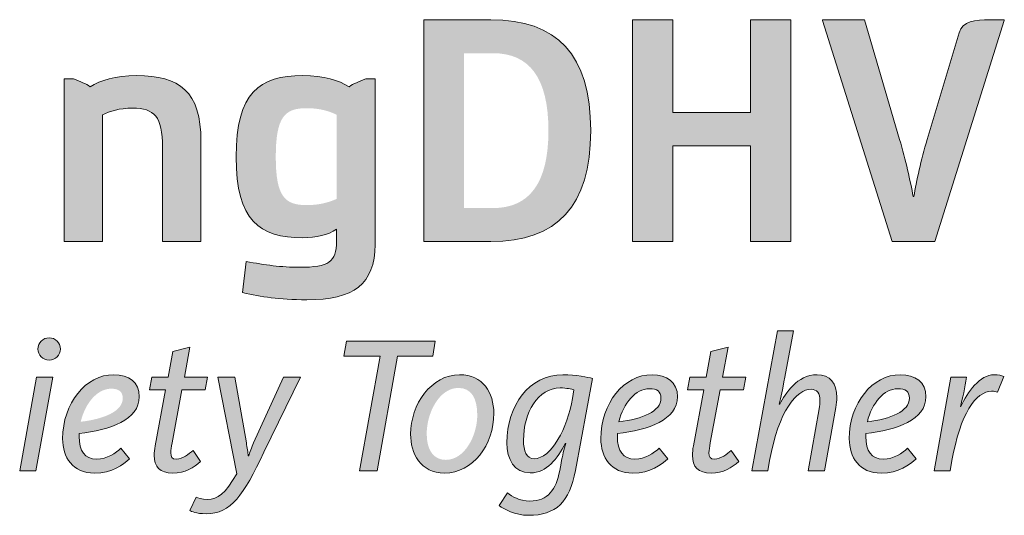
# Paper-space layout 'A3s' of a CAD drawing. Header units: metres. Extents: x 0 to 297, y 0 to 420.
# Tile 8 of 14: x 213.26 to 222.5, y 37.08 to 41.74. Entities that reach past the tile are written whole.
import ezdxf
from ezdxf.enums import TextEntityAlignment as Align

# ---------------------------------------------------------------- set-up
doc = ezdxf.new("R2010")
doc.units = ezdxf.units.M
doc.layers.add('X-XX-AL-TEKENBLAD_TITELBLOK-S', color=7, linetype='Continuous', lineweight=25)
doc.styles.add('RHTITLEBLOCK', font='arial.ttf')
doc.styles.add('RHTITLEBLOCK2', font='txt')

# ---------------------------------------------------------------- blocks, each defined once
blk = doc.blocks.new('*U11')
at = {"true_color": 0x00577e}
h = blk.add_hatch(color=146, dxfattribs=at)
h.dxf.hatch_style = 2
edge = h.paths.add_edge_path()
edge.add_spline(control_points=[(-69.9504, 21.7355), (-69.9504, 21.7355), (-69.3212, 21.7355), (-69.3212, 21.7355), (-68.701, 21.7355), (-68.3831, 21.4087), (-68.3831, 20.6939), (-68.3831, 19.9819), (-68.701, 19.6522), (-69.3212, 19.6522), (-69.3212, 19.6522), (-69.9504, 19.6522), (-69.9504, 19.6522), (-69.9504, 19.6522), (-69.9504, 21.7355), (-69.9504, 21.7355)], knot_values=[0, 0, 0, 0, 1, 1, 1, 2, 2, 2, 3, 3, 3, 4, 4, 4, 5, 5, 5, 5], degree=3, periodic=0)
edge = h.paths.add_edge_path()
edge.add_spline(control_points=[(-69.2995, 21.4208), (-69.2995, 21.4208), (-69.5716, 21.4208), (-69.5716, 21.4208), (-69.5716, 21.4208), (-69.5716, 19.9666), (-69.5716, 19.9666), (-69.5716, 19.9666), (-69.2995, 19.9666), (-69.2995, 19.9666), (-68.9635, 19.9666), (-68.78, 20.1957), (-68.78, 20.6939), (-68.78, 21.1949), (-68.9635, 21.4208), (-69.2995, 21.4208)], knot_values=[0, 0, 0, 0, 1, 1, 1, 2, 2, 2, 3, 3, 3, 4, 4, 4, 5, 5, 5, 5], degree=3, periodic=0)
h = blk.add_hatch(color=146, dxfattribs=at)
h.dxf.hatch_style = 2
h.paths.add_polyline_path([(-66.8828, 20.5502), (-67.6129, 20.5502), (-67.6129, 19.6522), (-67.9919, 19.6522), (-67.9919, 21.7355), (-67.6129, 21.7355), (-67.6129, 20.8649), (-66.8828, 20.8649), (-66.8828, 21.7355), (-66.504, 21.7355), (-66.504, 19.6522), (-66.8828, 19.6522)])
h = blk.add_hatch(color=146, dxfattribs=at)
h.dxf.hatch_style = 2
edge = h.paths.add_edge_path()
edge.add_spline(control_points=[(-66.2076, 21.7264), (-66.2076, 21.7264), (-66.2076, 21.7355), (-66.2076, 21.7355), (-66.2076, 21.7355), (-65.8137, 21.7355), (-65.8137, 21.7355), (-65.8137, 21.7355), (-65.4837, 20.6113), (-65.4837, 20.6113), (-65.4255, 20.4187), (-65.3827, 20.2173), (-65.3553, 20.0766), (-65.3553, 20.0766), (-65.3494, 20.0766), (-65.3494, 20.0766), (-65.3249, 20.2173), (-65.2821, 20.4187), (-65.2238, 20.6113), (-65.2238, 20.6113), (-64.9247, 21.6134), (-64.9247, 21.6134), (-64.8909, 21.7234), (-64.7781, 21.7355), (-64.6313, 21.7355), (-64.6313, 21.7355), (-64.5, 21.7355), (-64.5, 21.7355), (-64.5, 21.7355), (-64.5, 21.7264), (-64.5, 21.7264), (-64.5, 21.7264), (-65.1538, 19.6522), (-65.1538, 19.6522), (-65.1538, 19.6522), (-65.5538, 19.6522), (-65.5538, 19.6522), (-65.5538, 19.6522), (-66.2076, 21.7264), (-66.2076, 21.7264)], knot_values=[0, 0, 0, 0, 1, 1, 1, 2, 2, 2, 3, 3, 3, 4, 4, 4, 5, 5, 5, 6, 6, 6, 7, 7, 7, 8, 8, 8, 9, 9, 9, 10, 10, 10, 11, 11, 11, 12, 12, 12, 13, 13, 13, 13], degree=3, periodic=0)
h = blk.add_hatch(color=146, dxfattribs=at)
h.dxf.hatch_style = 2
edge = h.paths.add_edge_path()
edge.add_spline(control_points=[(-73.3259, 21.1796), (-73.3259, 21.1796), (-73.2405, 21.1796), (-73.2405, 21.1796), (-73.1701, 21.1551), (-73.1243, 21.1339), (-73.0819, 21.1062), (-72.9869, 21.1675), (-72.8462, 21.2102), (-72.6478, 21.2102), (-72.2419, 21.2102), (-72.0429, 21.0634), (-72.0429, 20.593), (-72.0429, 20.593), (-72.0429, 19.6522), (-72.0429, 19.6522), (-72.0429, 19.6522), (-72.4034, 19.6522), (-72.4034, 19.6522), (-72.4034, 19.6522), (-72.4034, 20.5381), (-72.4034, 20.5381), (-72.4034, 20.8254), (-72.4799, 20.9047), (-72.6846, 20.9047), (-72.8099, 20.9047), (-72.8952, 20.877), (-72.9654, 20.8434), (-72.9654, 20.8434), (-72.9654, 19.6522), (-72.9654, 19.6522), (-72.9654, 19.6522), (-73.3259, 19.6522), (-73.3259, 19.6522), (-73.3259, 19.6522), (-73.3259, 21.1796), (-73.3259, 21.1796)], knot_values=[0, 0, 0, 0, 1, 1, 1, 2, 2, 2, 3, 3, 3, 4, 4, 4, 5, 5, 5, 6, 6, 6, 7, 7, 7, 8, 8, 8, 9, 9, 9, 10, 10, 10, 11, 11, 11, 12, 12, 12, 12], degree=3, periodic=0)
h = blk.add_hatch(color=146, dxfattribs=at)
h.dxf.hatch_style = 2
edge = h.paths.add_edge_path()
edge.add_spline(control_points=[(-71.7129, 20.4464), (-71.7129, 21.0513), (-71.4929, 21.2102), (-71.0863, 21.2102), (-70.8878, 21.2102), (-70.7476, 21.1675), (-70.6526, 21.1062), (-70.61, 21.1339), (-70.5642, 21.1551), (-70.4938, 21.1796), (-70.4938, 21.1796), (-70.4084, 21.1796), (-70.4084, 21.1796), (-70.4084, 21.1796), (-70.4084, 19.6245), (-70.4084, 19.6245), (-70.4084, 19.2517), (-70.6069, 19.1054), (-71.0499, 19.1054), (-71.3188, 19.1054), (-71.4685, 19.1326), (-71.6517, 19.1724), (-71.6517, 19.1724), (-71.6182, 19.4655), (-71.6182, 19.4655), (-71.4408, 19.4322), (-71.2911, 19.4107), (-71.1139, 19.4107), (-70.8452, 19.4107), (-70.769, 19.4599), (-70.769, 19.6551), (-70.769, 19.6551), (-70.769, 19.7681), (-70.769, 19.7681), (-70.8511, 19.713), (-70.9582, 19.6885), (-71.0863, 19.6885), (-71.4929, 19.6885), (-71.7129, 19.8474), (-71.7129, 20.4464)], knot_values=[0, 0, 0, 0, 1, 1, 1, 2, 2, 2, 3, 3, 3, 4, 4, 4, 5, 5, 5, 6, 6, 6, 7, 7, 7, 8, 8, 8, 9, 9, 9, 10, 10, 10, 11, 11, 11, 12, 12, 12, 13, 13, 13, 13], degree=3, periodic=0)
edge = h.paths.add_edge_path()
edge.add_spline(control_points=[(-70.769, 20.0524), (-70.769, 20.0524), (-70.769, 20.8434), (-70.769, 20.8434), (-70.839, 20.877), (-70.9279, 20.9047), (-71.0499, 20.9047), (-71.2546, 20.9047), (-71.3401, 20.8254), (-71.3401, 20.4464), (-71.3401, 20.0736), (-71.2546, 19.9943), (-71.0499, 19.9943), (-70.9279, 19.9943), (-70.839, 20.0217), (-70.769, 20.0524)], knot_values=[0, 0, 0, 0, 1, 1, 1, 2, 2, 2, 3, 3, 3, 4, 4, 4, 5, 5, 5, 5], degree=3, periodic=0)
at = {"true_color": 0x0086a8}
h = blk.add_hatch(color=134, dxfattribs=at)
h.dxf.hatch_style = 2
edge = h.paths.add_edge_path()
edge.add_spline(control_points=[(-66.6307, 18.8147), (-66.6307, 18.8147), (-66.4791, 18.8147), (-66.4791, 18.8147), (-66.4791, 18.8147), (-66.5613, 18.38), (-66.5613, 18.38), (-66.585, 18.2504), (-66.596, 18.1974), (-66.6124, 18.1245), (-66.6124, 18.1245), (-66.6088, 18.1245), (-66.6088, 18.1245), (-66.554, 18.2248), (-66.4463, 18.4021), (-66.2582, 18.4021), (-66.1358, 18.4021), (-66.0719, 18.3217), (-66.0719, 18.1883), (-66.0719, 18.1592), (-66.0755, 18.128), (-66.0811, 18.0933), (-66.0811, 18.0933), (-66.1888, 17.5), (-66.1888, 17.5), (-66.1888, 17.5), (-66.3403, 17.5), (-66.3403, 17.5), (-66.3403, 17.5), (-66.2381, 18.0823), (-66.2381, 18.0823), (-66.2326, 18.1097), (-66.2307, 18.1353), (-66.2307, 18.1573), (-66.2307, 18.2302), (-66.2582, 18.2649), (-66.3148, 18.2649), (-66.4481, 18.2649), (-66.6179, 18.0678), (-66.7037, 17.5949), (-66.7037, 17.5949), (-66.7201, 17.5), (-66.7201, 17.5), (-66.7201, 17.5), (-66.8717, 17.5), (-66.8717, 17.5), (-66.8717, 17.5), (-66.6307, 18.8147), (-66.6307, 18.8147)], knot_values=[0, 0, 0, 0, 1, 1, 1, 2, 2, 2, 3, 3, 3, 4, 4, 4, 5, 5, 5, 6, 6, 6, 7, 7, 7, 8, 8, 8, 9, 9, 9, 10, 10, 10, 11, 11, 11, 12, 12, 12, 13, 13, 13, 14, 14, 14, 15, 15, 15, 16, 16, 16, 16], degree=3, periodic=0)
h = blk.add_hatch(color=134, dxfattribs=at)
h.dxf.hatch_style = 2
h.paths.add_polyline_path([(-73.5856, 18.3781), (-73.4341, 18.3781), (-73.5929, 17.5), (-73.7444, 17.5)])
edge = h.paths.add_edge_path()
edge.add_spline(control_points=[(-73.5728, 18.6431), (-73.5728, 18.7014), (-73.5254, 18.7488), (-73.4669, 18.7488), (-73.4085, 18.7488), (-73.361, 18.7014), (-73.361, 18.6431), (-73.361, 18.5863), (-73.4085, 18.539), (-73.4669, 18.539), (-73.5254, 18.539), (-73.5728, 18.5863), (-73.5728, 18.6431)], knot_values=[0, 0, 0, 0, 1, 1, 1, 2, 2, 2, 3, 3, 3, 4, 4, 4, 4], degree=3, periodic=0)
h = blk.add_hatch(color=134, dxfattribs=at)
h.dxf.hatch_style = 2
h.paths.add_polyline_path([(-70.3589, 18.5772), (-70.7004, 18.5772), (-70.6766, 18.716), (-69.8421, 18.716), (-69.8641, 18.5772), (-70.1964, 18.5772), (-70.3881, 17.5), (-70.5525, 17.5)])
h = blk.add_hatch(color=134, dxfattribs=at)
h.dxf.hatch_style = 2
edge = h.paths.add_edge_path()
edge.add_spline(control_points=[(-72.4815, 17.646), (-72.4815, 17.6735), (-72.4779, 17.7009), (-72.4724, 17.7337), (-72.4724, 17.7337), (-72.3756, 18.2595), (-72.3756, 18.2595), (-72.3756, 18.2595), (-72.5271, 18.2595), (-72.5271, 18.2595), (-72.5271, 18.2595), (-72.5053, 18.3781), (-72.5053, 18.3781), (-72.5053, 18.3781), (-72.3519, 18.3781), (-72.3519, 18.3781), (-72.3519, 18.3781), (-72.3081, 18.621), (-72.3081, 18.621), (-72.3081, 18.621), (-72.1474, 18.6614), (-72.1474, 18.6614), (-72.1474, 18.6614), (-72.1985, 18.3781), (-72.1985, 18.3781), (-72.1985, 18.3781), (-71.9813, 18.3781), (-71.9813, 18.3781), (-71.9813, 18.3781), (-72.0032, 18.2595), (-72.0032, 18.2595), (-72.0032, 18.2595), (-72.2223, 18.2595), (-72.2223, 18.2595), (-72.2223, 18.2595), (-72.3136, 17.7612), (-72.3136, 17.7612), (-72.3208, 17.7246), (-72.3264, 17.6934), (-72.3264, 17.6697), (-72.3264, 17.6315), (-72.3136, 17.6095), (-72.2753, 17.6095), (-72.2112, 17.6095), (-72.1565, 17.6587), (-72.1163, 17.6899), (-72.1163, 17.6899), (-72.0469, 17.5858), (-72.0469, 17.5858), (-72.109, 17.5309), (-72.1912, 17.4779), (-72.3062, 17.4779), (-72.4286, 17.4779), (-72.4815, 17.5366), (-72.4815, 17.646)], knot_values=[0, 0, 0, 0, 1, 1, 1, 2, 2, 2, 3, 3, 3, 4, 4, 4, 5, 5, 5, 6, 6, 6, 7, 7, 7, 8, 8, 8, 9, 9, 9, 10, 10, 10, 11, 11, 11, 12, 12, 12, 13, 13, 13, 14, 14, 14, 15, 15, 15, 16, 16, 16, 17, 17, 17, 18, 18, 18, 18], degree=3, periodic=0)
h = blk.add_hatch(color=134, dxfattribs=at)
h.dxf.hatch_style = 2
edge = h.paths.add_edge_path()
edge.add_spline(control_points=[(-67.4283, 17.646), (-67.4283, 17.6735), (-67.4246, 17.7009), (-67.4191, 17.7337), (-67.4191, 17.7337), (-67.3223, 18.2595), (-67.3223, 18.2595), (-67.3223, 18.2595), (-67.4739, 18.2595), (-67.4739, 18.2595), (-67.4739, 18.2595), (-67.4521, 18.3781), (-67.4521, 18.3781), (-67.4521, 18.3781), (-67.2986, 18.3781), (-67.2986, 18.3781), (-67.2986, 18.3781), (-67.2548, 18.621), (-67.2548, 18.621), (-67.2548, 18.621), (-67.0941, 18.6614), (-67.0941, 18.6614), (-67.0941, 18.6614), (-67.1452, 18.3781), (-67.1452, 18.3781), (-67.1452, 18.3781), (-66.928, 18.3781), (-66.928, 18.3781), (-66.928, 18.3781), (-66.9499, 18.2595), (-66.9499, 18.2595), (-66.9499, 18.2595), (-67.169, 18.2595), (-67.169, 18.2595), (-67.169, 18.2595), (-67.2603, 17.7612), (-67.2603, 17.7612), (-67.2676, 17.7246), (-67.2731, 17.6934), (-67.2731, 17.6697), (-67.2731, 17.6315), (-67.2603, 17.6095), (-67.222, 17.6095), (-67.158, 17.6095), (-67.1032, 17.6587), (-67.063, 17.6899), (-67.063, 17.6899), (-66.9936, 17.5858), (-66.9936, 17.5858), (-67.0558, 17.5309), (-67.1379, 17.4779), (-67.253, 17.4779), (-67.3753, 17.4779), (-67.4283, 17.5366), (-67.4283, 17.646)], knot_values=[0, 0, 0, 0, 1, 1, 1, 2, 2, 2, 3, 3, 3, 4, 4, 4, 5, 5, 5, 6, 6, 6, 7, 7, 7, 8, 8, 8, 9, 9, 9, 10, 10, 10, 11, 11, 11, 12, 12, 12, 13, 13, 13, 14, 14, 14, 15, 15, 15, 16, 16, 16, 17, 17, 17, 18, 18, 18, 18], degree=3, periodic=0)
h = blk.add_hatch(color=134, dxfattribs=at)
h.dxf.hatch_style = 2
edge = h.paths.add_edge_path()
edge.add_spline(control_points=[(-73.3411, 17.8012), (-73.3411, 18.1337), (-73.1238, 18.4021), (-72.8609, 18.4021), (-72.7221, 18.4021), (-72.6217, 18.3327), (-72.6217, 18.1955), (-72.6217, 17.9782), (-72.8956, 17.8833), (-73.1859, 17.8486), (-73.1859, 17.8486), (-73.1859, 17.8214), (-73.1859, 17.8214), (-73.1859, 17.6861), (-73.133, 17.6095), (-73.0216, 17.6095), (-72.9248, 17.6095), (-72.8426, 17.6643), (-72.7934, 17.7136), (-72.7934, 17.7136), (-72.713, 17.6113), (-72.713, 17.6113), (-72.7715, 17.5584), (-72.8773, 17.4779), (-73.0416, 17.4779), (-73.2462, 17.4779), (-73.3411, 17.6259), (-73.3411, 17.8012)], knot_values=[0, 0, 0, 0, 1, 1, 1, 2, 2, 2, 3, 3, 3, 4, 4, 4, 5, 5, 5, 6, 6, 6, 7, 7, 7, 8, 8, 8, 9, 9, 9, 9], degree=3, periodic=0)
edge = h.paths.add_edge_path()
edge.add_spline(control_points=[(-73.1713, 17.9602), (-72.9522, 17.9857), (-72.7769, 18.0586), (-72.7769, 18.181), (-72.7769, 18.2431), (-72.8134, 18.2706), (-72.8865, 18.2706), (-73.0142, 18.2706), (-73.1293, 18.1372), (-73.1713, 17.9602)], knot_values=[0, 0, 0, 0, 1, 1, 1, 2, 2, 2, 3, 3, 3, 3], degree=3, periodic=0)
h = blk.add_hatch(color=134, dxfattribs=at)
h.dxf.hatch_style = 2
edge = h.paths.add_edge_path()
edge.add_spline(control_points=[(-70.0745, 17.8432), (-70.0745, 18.1226), (-69.8791, 18.4021), (-69.6143, 18.4021), (-69.3953, 18.4021), (-69.2929, 18.2321), (-69.2929, 18.0403), (-69.2929, 17.7429), (-69.4902, 17.4779), (-69.755, 17.4779), (-69.9813, 17.4779), (-70.0745, 17.6662), (-70.0745, 17.8432)], knot_values=[0, 0, 0, 0, 1, 1, 1, 2, 2, 2, 3, 3, 3, 4, 4, 4, 4], degree=3, periodic=0)
edge = h.paths.add_edge_path()
edge.add_spline(control_points=[(-69.4483, 18.022), (-69.4483, 18.1864), (-69.5066, 18.2778), (-69.6254, 18.2778), (-69.8042, 18.2778), (-69.923, 18.0441), (-69.923, 17.847), (-69.923, 17.699), (-69.8627, 17.6022), (-69.744, 17.6022), (-69.5651, 17.6022), (-69.4483, 17.8322), (-69.4483, 18.022)], knot_values=[0, 0, 0, 0, 1, 1, 1, 2, 2, 2, 3, 3, 3, 4, 4, 4, 4], degree=3, periodic=0)
h = blk.add_hatch(color=134, dxfattribs=at)
h.dxf.hatch_style = 2
edge = h.paths.add_edge_path()
edge.add_spline(control_points=[(-69.2441, 17.1732), (-69.2441, 17.1732), (-69.1656, 17.2918), (-69.1656, 17.2918), (-69.12, 17.259), (-69.0561, 17.2152), (-68.9538, 17.2152), (-68.7858, 17.2152), (-68.7073, 17.3228), (-68.6745, 17.5019), (-68.6745, 17.5019), (-68.6617, 17.5729), (-68.6617, 17.5729), (-68.6489, 17.6407), (-68.6325, 17.7044), (-68.6179, 17.7555), (-68.6179, 17.7555), (-68.6215, 17.7555), (-68.6215, 17.7555), (-68.6945, 17.6167), (-68.795, 17.4798), (-68.9502, 17.4798), (-69.1036, 17.4798), (-69.1694, 17.6076), (-69.1694, 17.7628), (-69.1694, 18.1116), (-68.9648, 18.4021), (-68.6434, 18.4021), (-68.521, 18.4021), (-68.4061, 18.3781), (-68.3677, 18.3674), (-68.3677, 18.3674), (-68.5265, 17.5019), (-68.5265, 17.5019), (-68.5814, 17.2041), (-68.711, 17.0818), (-68.9666, 17.0818), (-69.0963, 17.0818), (-69.1949, 17.1385), (-69.2441, 17.1732)], knot_values=[0, 0, 0, 0, 1, 1, 1, 2, 2, 2, 3, 3, 3, 4, 4, 4, 5, 5, 5, 6, 6, 6, 7, 7, 7, 8, 8, 8, 9, 9, 9, 10, 10, 10, 11, 11, 11, 12, 12, 12, 13, 13, 13, 13], degree=3, periodic=0)
edge = h.paths.add_edge_path()
edge.add_spline(control_points=[(-68.554, 18.1791), (-68.554, 18.1791), (-68.5412, 18.2595), (-68.5412, 18.2595), (-68.5612, 18.2668), (-68.6106, 18.2778), (-68.669, 18.2778), (-68.8808, 18.2778), (-69.0142, 18.0441), (-69.0142, 17.7867), (-69.0142, 17.6861), (-68.9867, 17.6132), (-68.9155, 17.6132), (-68.7511, 17.6132), (-68.6015, 17.9034), (-68.554, 18.1791)], knot_values=[0, 0, 0, 0, 1, 1, 1, 2, 2, 2, 3, 3, 3, 4, 4, 4, 5, 5, 5, 5], degree=3, periodic=0)
h = blk.add_hatch(color=134, dxfattribs=at)
h.dxf.hatch_style = 2
edge = h.paths.add_edge_path()
edge.add_spline(control_points=[(-68.2878, 17.8012), (-68.2878, 18.1337), (-68.0705, 18.4021), (-67.8076, 18.4021), (-67.6688, 18.4021), (-67.5684, 18.3327), (-67.5684, 18.1955), (-67.5684, 17.9782), (-67.8423, 17.8833), (-68.1327, 17.8486), (-68.1327, 17.8486), (-68.1327, 17.8214), (-68.1327, 17.8214), (-68.1327, 17.6861), (-68.0797, 17.6095), (-67.9683, 17.6095), (-67.8715, 17.6095), (-67.7893, 17.6643), (-67.7401, 17.7136), (-67.7401, 17.7136), (-67.6597, 17.6113), (-67.6597, 17.6113), (-67.7182, 17.5584), (-67.824, 17.4779), (-67.9884, 17.4779), (-68.1929, 17.4779), (-68.2878, 17.6259), (-68.2878, 17.8012)], knot_values=[0, 0, 0, 0, 1, 1, 1, 2, 2, 2, 3, 3, 3, 4, 4, 4, 5, 5, 5, 6, 6, 6, 7, 7, 7, 8, 8, 8, 9, 9, 9, 9], degree=3, periodic=0)
edge = h.paths.add_edge_path()
edge.add_spline(control_points=[(-68.118, 17.9602), (-67.8989, 17.9857), (-67.7236, 18.0586), (-67.7236, 18.181), (-67.7236, 18.2431), (-67.7602, 18.2706), (-67.8332, 18.2706), (-67.9609, 18.2706), (-68.076, 18.1372), (-68.118, 17.9602)], knot_values=[0, 0, 0, 0, 1, 1, 1, 2, 2, 2, 3, 3, 3, 3], degree=3, periodic=0)
h = blk.add_hatch(color=134, dxfattribs=at)
h.dxf.hatch_style = 2
edge = h.paths.add_edge_path()
edge.add_spline(control_points=[(-65.9556, 17.8012), (-65.9556, 18.1337), (-65.7383, 18.4021), (-65.4754, 18.4021), (-65.3366, 18.4021), (-65.2361, 18.3327), (-65.2361, 18.1955), (-65.2361, 17.9782), (-65.5101, 17.8833), (-65.8004, 17.8486), (-65.8004, 17.8486), (-65.8004, 17.8214), (-65.8004, 17.8214), (-65.8004, 17.6861), (-65.7474, 17.6095), (-65.6361, 17.6095), (-65.5393, 17.6095), (-65.4571, 17.6643), (-65.4079, 17.7136), (-65.4079, 17.7136), (-65.3274, 17.6113), (-65.3274, 17.6113), (-65.3859, 17.5584), (-65.4918, 17.4779), (-65.6561, 17.4779), (-65.8607, 17.4779), (-65.9556, 17.6259), (-65.9556, 17.8012)], knot_values=[0, 0, 0, 0, 1, 1, 1, 2, 2, 2, 3, 3, 3, 4, 4, 4, 5, 5, 5, 6, 6, 6, 7, 7, 7, 8, 8, 8, 9, 9, 9, 9], degree=3, periodic=0)
edge = h.paths.add_edge_path()
edge.add_spline(control_points=[(-65.7857, 17.9602), (-65.5667, 17.9857), (-65.3913, 18.0586), (-65.3913, 18.181), (-65.3913, 18.2431), (-65.4279, 18.2706), (-65.5009, 18.2706), (-65.6287, 18.2706), (-65.7438, 18.1372), (-65.7857, 17.9602)], knot_values=[0, 0, 0, 0, 1, 1, 1, 2, 2, 2, 3, 3, 3, 3], degree=3, periodic=0)
h = blk.add_hatch(color=134, dxfattribs=at)
h.dxf.hatch_style = 2
edge = h.paths.add_edge_path()
edge.add_spline(control_points=[(-65.0011, 18.3781), (-65.0011, 18.3781), (-64.855, 18.3781), (-64.855, 18.3781), (-64.8659, 18.287), (-64.8951, 18.17), (-64.9116, 18.1025), (-64.9116, 18.1025), (-64.9079, 18.1025), (-64.9079, 18.1025), (-64.8459, 18.2377), (-64.729, 18.4021), (-64.5958, 18.4021), (-64.5519, 18.4021), (-64.5281, 18.3945), (-64.5044, 18.3838), (-64.5044, 18.3838), (-64.5628, 18.2377), (-64.5628, 18.2377), (-64.5792, 18.2431), (-64.5958, 18.2466), (-64.6194, 18.2466), (-64.7673, 18.2466), (-64.9134, 18.0312), (-64.9919, 17.5949), (-64.9919, 17.5949), (-65.0083, 17.5), (-65.0083, 17.5), (-65.0083, 17.5), (-65.1599, 17.5), (-65.1599, 17.5), (-65.1599, 17.5), (-65.0011, 18.3781), (-65.0011, 18.3781)], knot_values=[0, 0, 0, 0, 1, 1, 1, 2, 2, 2, 3, 3, 3, 4, 4, 4, 5, 5, 5, 6, 6, 6, 7, 7, 7, 8, 8, 8, 9, 9, 9, 10, 10, 10, 11, 11, 11, 11], degree=3, periodic=0)
h = blk.add_hatch(color=134, dxfattribs=at)
h.dxf.hatch_style = 2
edge = h.paths.add_edge_path()
edge.add_spline(control_points=[(-72.1478, 17.1275), (-72.1478, 17.1275), (-72.0875, 17.2515), (-72.0875, 17.2515), (-72.071, 17.2423), (-72.0382, 17.2316), (-71.9816, 17.2316), (-71.8849, 17.2316), (-71.8155, 17.2827), (-71.7059, 17.4726), (-71.7059, 17.4726), (-71.883, 18.3781), (-71.883, 18.3781), (-71.883, 18.3781), (-71.7242, 18.3781), (-71.7242, 18.3781), (-71.7242, 18.3781), (-71.6164, 17.7628), (-71.6164, 17.7628), (-71.6091, 17.7173), (-71.6018, 17.6716), (-71.5982, 17.6388), (-71.5982, 17.6388), (-71.5945, 17.6388), (-71.5945, 17.6388), (-71.5835, 17.6716), (-71.569, 17.7189), (-71.5488, 17.7628), (-71.5488, 17.7628), (-71.2676, 18.3781), (-71.2676, 18.3781), (-71.2676, 18.3781), (-71.1069, 18.3781), (-71.1069, 18.3781), (-71.1069, 18.3781), (-71.452, 17.6735), (-71.452, 17.6735), (-71.6456, 17.2698), (-71.757, 17.0963), (-71.9943, 17.0963), (-72.0893, 17.0963), (-72.1314, 17.1184), (-72.1478, 17.1275)], knot_values=[0, 0, 0, 0, 1, 1, 1, 2, 2, 2, 3, 3, 3, 4, 4, 4, 5, 5, 5, 6, 6, 6, 7, 7, 7, 8, 8, 8, 9, 9, 9, 10, 10, 10, 11, 11, 11, 12, 12, 12, 13, 13, 13, 14, 14, 14, 14], degree=3, periodic=0)
at = {"color": 146, "lineweight": 0, "true_color": 0x00577e}
blk.add_lwpolyline([(-66.8828, 20.5502), (-67.6129, 20.5502), (-67.6129, 19.6522), (-67.9919, 19.6522), (-67.9919, 21.7355), (-67.6129, 21.7355), (-67.6129, 20.8649), (-66.8828, 20.8649), (-66.8828, 21.7355), (-66.504, 21.7355), (-66.504, 19.6522), (-66.8828, 19.6522), (-66.8828, 20.5502)], dxfattribs=at)
at = {"color": 134, "lineweight": 0, "true_color": 0x0086a8}
for points in [[(-70.3589, 18.5772), (-70.7004, 18.5772), (-70.6766, 18.716), (-69.8421, 18.716), (-69.8641, 18.5772), (-70.1964, 18.5772), (-70.3881, 17.5), (-70.5525, 17.5), (-70.3589, 18.5772)], [(-73.5856, 18.3781), (-73.4341, 18.3781), (-73.5929, 17.5), (-73.7444, 17.5), (-73.5856, 18.3781)]]:
    blk.add_lwpolyline(points, dxfattribs=at)
at = {"color": 146, "lineweight": 0, "true_color": 0x00577e}
for points, knots in [([(-69.9504, 21.7355), (-69.9504, 21.7355), (-69.3212, 21.7355), (-69.3212, 21.7355), (-68.701, 21.7355), (-68.3831, 21.4087), (-68.3831, 20.6939), (-68.3831, 19.9819), (-68.701, 19.6522), (-69.3212, 19.6522), (-69.3212, 19.6522), (-69.9504, 19.6522), (-69.9504, 19.6522), (-69.9504, 19.6522), (-69.9504, 21.7355), (-69.9504, 21.7355)], [0, 0, 0, 0, 1, 1, 1, 2, 2, 2, 3, 3, 3, 4, 4, 4, 5, 5, 5, 5]), ([(-66.2076, 21.7264), (-66.2076, 21.7264), (-66.2076, 21.7355), (-66.2076, 21.7355), (-66.2076, 21.7355), (-65.8137, 21.7355), (-65.8137, 21.7355), (-65.8137, 21.7355), (-65.4837, 20.6113), (-65.4837, 20.6113), (-65.4255, 20.4187), (-65.3827, 20.2173), (-65.3553, 20.0766), (-65.3553, 20.0766), (-65.3494, 20.0766), (-65.3494, 20.0766), (-65.3249, 20.2173), (-65.2821, 20.4187), (-65.2238, 20.6113), (-65.2238, 20.6113), (-64.9247, 21.6134), (-64.9247, 21.6134), (-64.8909, 21.7234), (-64.7781, 21.7355), (-64.6313, 21.7355), (-64.6313, 21.7355), (-64.5, 21.7355), (-64.5, 21.7355), (-64.5, 21.7355), (-64.5, 21.7264), (-64.5, 21.7264), (-64.5, 21.7264), (-65.1538, 19.6522), (-65.1538, 19.6522), (-65.1538, 19.6522), (-65.5538, 19.6522), (-65.5538, 19.6522), (-65.5538, 19.6522), (-66.2076, 21.7264), (-66.2076, 21.7264)], [0, 0, 0, 0, 1, 1, 1, 2, 2, 2, 3, 3, 3, 4, 4, 4, 5, 5, 5, 6, 6, 6, 7, 7, 7, 8, 8, 8, 9, 9, 9, 10, 10, 10, 11, 11, 11, 12, 12, 12, 13, 13, 13, 13]), ([(-73.3259, 21.1796), (-73.3259, 21.1796), (-73.2405, 21.1796), (-73.2405, 21.1796), (-73.1701, 21.1551), (-73.1243, 21.1339), (-73.0819, 21.1062), (-72.9869, 21.1675), (-72.8462, 21.2102), (-72.6478, 21.2102), (-72.2419, 21.2102), (-72.0429, 21.0634), (-72.0429, 20.593), (-72.0429, 20.593), (-72.0429, 19.6522), (-72.0429, 19.6522), (-72.0429, 19.6522), (-72.4034, 19.6522), (-72.4034, 19.6522), (-72.4034, 19.6522), (-72.4034, 20.5381), (-72.4034, 20.5381), (-72.4034, 20.8254), (-72.4799, 20.9047), (-72.6846, 20.9047), (-72.8099, 20.9047), (-72.8952, 20.877), (-72.9654, 20.8434), (-72.9654, 20.8434), (-72.9654, 19.6522), (-72.9654, 19.6522), (-72.9654, 19.6522), (-73.3259, 19.6522), (-73.3259, 19.6522), (-73.3259, 19.6522), (-73.3259, 21.1796), (-73.3259, 21.1796)], [0, 0, 0, 0, 1, 1, 1, 2, 2, 2, 3, 3, 3, 4, 4, 4, 5, 5, 5, 6, 6, 6, 7, 7, 7, 8, 8, 8, 9, 9, 9, 10, 10, 10, 11, 11, 11, 12, 12, 12, 12]), ([(-71.7129, 20.4464), (-71.7129, 21.0513), (-71.4929, 21.2102), (-71.0863, 21.2102), (-70.8878, 21.2102), (-70.7476, 21.1675), (-70.6526, 21.1062), (-70.61, 21.1339), (-70.5642, 21.1551), (-70.4938, 21.1796), (-70.4938, 21.1796), (-70.4084, 21.1796), (-70.4084, 21.1796), (-70.4084, 21.1796), (-70.4084, 19.6245), (-70.4084, 19.6245), (-70.4084, 19.2517), (-70.6069, 19.1054), (-71.0499, 19.1054), (-71.3188, 19.1054), (-71.4685, 19.1326), (-71.6517, 19.1724), (-71.6517, 19.1724), (-71.6182, 19.4655), (-71.6182, 19.4655), (-71.4408, 19.4322), (-71.2911, 19.4107), (-71.1139, 19.4107), (-70.8452, 19.4107), (-70.769, 19.4599), (-70.769, 19.6551), (-70.769, 19.6551), (-70.769, 19.7681), (-70.769, 19.7681), (-70.8511, 19.713), (-70.9582, 19.6885), (-71.0863, 19.6885), (-71.4929, 19.6885), (-71.7129, 19.8474), (-71.7129, 20.4464)], [0, 0, 0, 0, 1, 1, 1, 2, 2, 2, 3, 3, 3, 4, 4, 4, 5, 5, 5, 6, 6, 6, 7, 7, 7, 8, 8, 8, 9, 9, 9, 10, 10, 10, 11, 11, 11, 12, 12, 12, 13, 13, 13, 13])]:
    blk.add_open_spline(points, degree=3, knots=knots, dxfattribs=at)
at = {"color": 134, "lineweight": 0, "true_color": 0x0086a8}
for points, knots in [([(-66.6307, 18.8147), (-66.6307, 18.8147), (-66.4791, 18.8147), (-66.4791, 18.8147), (-66.4791, 18.8147), (-66.5613, 18.38), (-66.5613, 18.38), (-66.585, 18.2504), (-66.596, 18.1974), (-66.6124, 18.1245), (-66.6124, 18.1245), (-66.6088, 18.1245), (-66.6088, 18.1245), (-66.554, 18.2248), (-66.4463, 18.4021), (-66.2582, 18.4021), (-66.1358, 18.4021), (-66.0719, 18.3217), (-66.0719, 18.1883), (-66.0719, 18.1592), (-66.0755, 18.128), (-66.0811, 18.0933), (-66.0811, 18.0933), (-66.1888, 17.5), (-66.1888, 17.5), (-66.1888, 17.5), (-66.3403, 17.5), (-66.3403, 17.5), (-66.3403, 17.5), (-66.2381, 18.0823), (-66.2381, 18.0823), (-66.2326, 18.1097), (-66.2307, 18.1353), (-66.2307, 18.1573), (-66.2307, 18.2302), (-66.2582, 18.2649), (-66.3148, 18.2649), (-66.4481, 18.2649), (-66.6179, 18.0678), (-66.7037, 17.5949), (-66.7037, 17.5949), (-66.7201, 17.5), (-66.7201, 17.5), (-66.7201, 17.5), (-66.8717, 17.5), (-66.8717, 17.5), (-66.8717, 17.5), (-66.6307, 18.8147), (-66.6307, 18.8147)], [0, 0, 0, 0, 1, 1, 1, 2, 2, 2, 3, 3, 3, 4, 4, 4, 5, 5, 5, 6, 6, 6, 7, 7, 7, 8, 8, 8, 9, 9, 9, 10, 10, 10, 11, 11, 11, 12, 12, 12, 13, 13, 13, 14, 14, 14, 15, 15, 15, 16, 16, 16, 16]), ([(-73.5728, 18.6431), (-73.5728, 18.7014), (-73.5254, 18.7488), (-73.4669, 18.7488), (-73.4085, 18.7488), (-73.361, 18.7014), (-73.361, 18.6431), (-73.361, 18.5863), (-73.4085, 18.539), (-73.4669, 18.539), (-73.5254, 18.539), (-73.5728, 18.5863), (-73.5728, 18.6431)], [0, 0, 0, 0, 1, 1, 1, 2, 2, 2, 3, 3, 3, 4, 4, 4, 4]), ([(-72.4815, 17.646), (-72.4815, 17.6735), (-72.4779, 17.7009), (-72.4724, 17.7337), (-72.4724, 17.7337), (-72.3756, 18.2595), (-72.3756, 18.2595), (-72.3756, 18.2595), (-72.5271, 18.2595), (-72.5271, 18.2595), (-72.5271, 18.2595), (-72.5053, 18.3781), (-72.5053, 18.3781), (-72.5053, 18.3781), (-72.3519, 18.3781), (-72.3519, 18.3781), (-72.3519, 18.3781), (-72.3081, 18.621), (-72.3081, 18.621), (-72.3081, 18.621), (-72.1474, 18.6614), (-72.1474, 18.6614), (-72.1474, 18.6614), (-72.1985, 18.3781), (-72.1985, 18.3781), (-72.1985, 18.3781), (-71.9813, 18.3781), (-71.9813, 18.3781), (-71.9813, 18.3781), (-72.0032, 18.2595), (-72.0032, 18.2595), (-72.0032, 18.2595), (-72.2223, 18.2595), (-72.2223, 18.2595), (-72.2223, 18.2595), (-72.3136, 17.7612), (-72.3136, 17.7612), (-72.3208, 17.7246), (-72.3264, 17.6934), (-72.3264, 17.6697), (-72.3264, 17.6315), (-72.3136, 17.6095), (-72.2753, 17.6095), (-72.2112, 17.6095), (-72.1565, 17.6587), (-72.1163, 17.6899), (-72.1163, 17.6899), (-72.0469, 17.5858), (-72.0469, 17.5858), (-72.109, 17.5309), (-72.1912, 17.4779), (-72.3062, 17.4779), (-72.4286, 17.4779), (-72.4815, 17.5366), (-72.4815, 17.646)], [0, 0, 0, 0, 1, 1, 1, 2, 2, 2, 3, 3, 3, 4, 4, 4, 5, 5, 5, 6, 6, 6, 7, 7, 7, 8, 8, 8, 9, 9, 9, 10, 10, 10, 11, 11, 11, 12, 12, 12, 13, 13, 13, 14, 14, 14, 15, 15, 15, 16, 16, 16, 17, 17, 17, 18, 18, 18, 18]), ([(-67.4283, 17.646), (-67.4283, 17.6735), (-67.4246, 17.7009), (-67.4191, 17.7337), (-67.4191, 17.7337), (-67.3223, 18.2595), (-67.3223, 18.2595), (-67.3223, 18.2595), (-67.4739, 18.2595), (-67.4739, 18.2595), (-67.4739, 18.2595), (-67.4521, 18.3781), (-67.4521, 18.3781), (-67.4521, 18.3781), (-67.2986, 18.3781), (-67.2986, 18.3781), (-67.2986, 18.3781), (-67.2548, 18.621), (-67.2548, 18.621), (-67.2548, 18.621), (-67.0941, 18.6614), (-67.0941, 18.6614), (-67.0941, 18.6614), (-67.1452, 18.3781), (-67.1452, 18.3781), (-67.1452, 18.3781), (-66.928, 18.3781), (-66.928, 18.3781), (-66.928, 18.3781), (-66.9499, 18.2595), (-66.9499, 18.2595), (-66.9499, 18.2595), (-67.169, 18.2595), (-67.169, 18.2595), (-67.169, 18.2595), (-67.2603, 17.7612), (-67.2603, 17.7612), (-67.2676, 17.7246), (-67.2731, 17.6934), (-67.2731, 17.6697), (-67.2731, 17.6315), (-67.2603, 17.6095), (-67.222, 17.6095), (-67.158, 17.6095), (-67.1032, 17.6587), (-67.063, 17.6899), (-67.063, 17.6899), (-66.9936, 17.5858), (-66.9936, 17.5858), (-67.0558, 17.5309), (-67.1379, 17.4779), (-67.253, 17.4779), (-67.3753, 17.4779), (-67.4283, 17.5366), (-67.4283, 17.646)], [0, 0, 0, 0, 1, 1, 1, 2, 2, 2, 3, 3, 3, 4, 4, 4, 5, 5, 5, 6, 6, 6, 7, 7, 7, 8, 8, 8, 9, 9, 9, 10, 10, 10, 11, 11, 11, 12, 12, 12, 13, 13, 13, 14, 14, 14, 15, 15, 15, 16, 16, 16, 17, 17, 17, 18, 18, 18, 18]), ([(-73.3411, 17.8012), (-73.3411, 18.1337), (-73.1238, 18.4021), (-72.8609, 18.4021), (-72.7221, 18.4021), (-72.6217, 18.3327), (-72.6217, 18.1955), (-72.6217, 17.9782), (-72.8956, 17.8833), (-73.1859, 17.8486), (-73.1859, 17.8486), (-73.1859, 17.8214), (-73.1859, 17.8214), (-73.1859, 17.6861), (-73.133, 17.6095), (-73.0216, 17.6095), (-72.9248, 17.6095), (-72.8426, 17.6643), (-72.7934, 17.7136), (-72.7934, 17.7136), (-72.713, 17.6113), (-72.713, 17.6113), (-72.7715, 17.5584), (-72.8773, 17.4779), (-73.0416, 17.4779), (-73.2462, 17.4779), (-73.3411, 17.6259), (-73.3411, 17.8012)], [0, 0, 0, 0, 1, 1, 1, 2, 2, 2, 3, 3, 3, 4, 4, 4, 5, 5, 5, 6, 6, 6, 7, 7, 7, 8, 8, 8, 9, 9, 9, 9]), ([(-70.0745, 17.8432), (-70.0745, 18.1226), (-69.8791, 18.4021), (-69.6143, 18.4021), (-69.3953, 18.4021), (-69.2929, 18.2321), (-69.2929, 18.0403), (-69.2929, 17.7429), (-69.4902, 17.4779), (-69.755, 17.4779), (-69.9813, 17.4779), (-70.0745, 17.6662), (-70.0745, 17.8432)], [0, 0, 0, 0, 1, 1, 1, 2, 2, 2, 3, 3, 3, 4, 4, 4, 4]), ([(-69.2441, 17.1732), (-69.2441, 17.1732), (-69.1656, 17.2918), (-69.1656, 17.2918), (-69.12, 17.259), (-69.0561, 17.2152), (-68.9538, 17.2152), (-68.7858, 17.2152), (-68.7073, 17.3228), (-68.6745, 17.5019), (-68.6745, 17.5019), (-68.6617, 17.5729), (-68.6617, 17.5729), (-68.6489, 17.6407), (-68.6325, 17.7044), (-68.6179, 17.7555), (-68.6179, 17.7555), (-68.6215, 17.7555), (-68.6215, 17.7555), (-68.6945, 17.6167), (-68.795, 17.4798), (-68.9502, 17.4798), (-69.1036, 17.4798), (-69.1694, 17.6076), (-69.1694, 17.7628), (-69.1694, 18.1116), (-68.9648, 18.4021), (-68.6434, 18.4021), (-68.521, 18.4021), (-68.4061, 18.3781), (-68.3677, 18.3674), (-68.3677, 18.3674), (-68.5265, 17.5019), (-68.5265, 17.5019), (-68.5814, 17.2041), (-68.711, 17.0818), (-68.9666, 17.0818), (-69.0963, 17.0818), (-69.1949, 17.1385), (-69.2441, 17.1732)], [0, 0, 0, 0, 1, 1, 1, 2, 2, 2, 3, 3, 3, 4, 4, 4, 5, 5, 5, 6, 6, 6, 7, 7, 7, 8, 8, 8, 9, 9, 9, 10, 10, 10, 11, 11, 11, 12, 12, 12, 13, 13, 13, 13]), ([(-68.2878, 17.8012), (-68.2878, 18.1337), (-68.0705, 18.4021), (-67.8076, 18.4021), (-67.6688, 18.4021), (-67.5684, 18.3327), (-67.5684, 18.1955), (-67.5684, 17.9782), (-67.8423, 17.8833), (-68.1327, 17.8486), (-68.1327, 17.8486), (-68.1327, 17.8214), (-68.1327, 17.8214), (-68.1327, 17.6861), (-68.0797, 17.6095), (-67.9683, 17.6095), (-67.8715, 17.6095), (-67.7893, 17.6643), (-67.7401, 17.7136), (-67.7401, 17.7136), (-67.6597, 17.6113), (-67.6597, 17.6113), (-67.7182, 17.5584), (-67.824, 17.4779), (-67.9884, 17.4779), (-68.1929, 17.4779), (-68.2878, 17.6259), (-68.2878, 17.8012)], [0, 0, 0, 0, 1, 1, 1, 2, 2, 2, 3, 3, 3, 4, 4, 4, 5, 5, 5, 6, 6, 6, 7, 7, 7, 8, 8, 8, 9, 9, 9, 9]), ([(-65.9556, 17.8012), (-65.9556, 18.1337), (-65.7383, 18.4021), (-65.4754, 18.4021), (-65.3366, 18.4021), (-65.2361, 18.3327), (-65.2361, 18.1955), (-65.2361, 17.9782), (-65.5101, 17.8833), (-65.8004, 17.8486), (-65.8004, 17.8486), (-65.8004, 17.8214), (-65.8004, 17.8214), (-65.8004, 17.6861), (-65.7474, 17.6095), (-65.6361, 17.6095), (-65.5393, 17.6095), (-65.4571, 17.6643), (-65.4079, 17.7136), (-65.4079, 17.7136), (-65.3274, 17.6113), (-65.3274, 17.6113), (-65.3859, 17.5584), (-65.4918, 17.4779), (-65.6561, 17.4779), (-65.8607, 17.4779), (-65.9556, 17.6259), (-65.9556, 17.8012)], [0, 0, 0, 0, 1, 1, 1, 2, 2, 2, 3, 3, 3, 4, 4, 4, 5, 5, 5, 6, 6, 6, 7, 7, 7, 8, 8, 8, 9, 9, 9, 9]), ([(-65.0011, 18.3781), (-65.0011, 18.3781), (-64.855, 18.3781), (-64.855, 18.3781), (-64.8659, 18.287), (-64.8951, 18.17), (-64.9116, 18.1025), (-64.9116, 18.1025), (-64.9079, 18.1025), (-64.9079, 18.1025), (-64.8459, 18.2377), (-64.729, 18.4021), (-64.5958, 18.4021), (-64.5519, 18.4021), (-64.5281, 18.3945), (-64.5044, 18.3838), (-64.5044, 18.3838), (-64.5628, 18.2377), (-64.5628, 18.2377), (-64.5792, 18.2431), (-64.5958, 18.2466), (-64.6194, 18.2466), (-64.7673, 18.2466), (-64.9134, 18.0312), (-64.9919, 17.5949), (-64.9919, 17.5949), (-65.0083, 17.5), (-65.0083, 17.5), (-65.0083, 17.5), (-65.1599, 17.5), (-65.1599, 17.5), (-65.1599, 17.5), (-65.0011, 18.3781), (-65.0011, 18.3781)], [0, 0, 0, 0, 1, 1, 1, 2, 2, 2, 3, 3, 3, 4, 4, 4, 5, 5, 5, 6, 6, 6, 7, 7, 7, 8, 8, 8, 9, 9, 9, 10, 10, 10, 11, 11, 11, 11]), ([(-72.1478, 17.1275), (-72.1478, 17.1275), (-72.0875, 17.2515), (-72.0875, 17.2515), (-72.071, 17.2423), (-72.0382, 17.2316), (-71.9816, 17.2316), (-71.8849, 17.2316), (-71.8155, 17.2827), (-71.7059, 17.4726), (-71.7059, 17.4726), (-71.883, 18.3781), (-71.883, 18.3781), (-71.883, 18.3781), (-71.7242, 18.3781), (-71.7242, 18.3781), (-71.7242, 18.3781), (-71.6164, 17.7628), (-71.6164, 17.7628), (-71.6091, 17.7173), (-71.6018, 17.6716), (-71.5982, 17.6388), (-71.5982, 17.6388), (-71.5945, 17.6388), (-71.5945, 17.6388), (-71.5835, 17.6716), (-71.569, 17.7189), (-71.5488, 17.7628), (-71.5488, 17.7628), (-71.2676, 18.3781), (-71.2676, 18.3781), (-71.2676, 18.3781), (-71.1069, 18.3781), (-71.1069, 18.3781), (-71.1069, 18.3781), (-71.452, 17.6735), (-71.452, 17.6735), (-71.6456, 17.2698), (-71.757, 17.0963), (-71.9943, 17.0963), (-72.0893, 17.0963), (-72.1314, 17.1184), (-72.1478, 17.1275)], [0, 0, 0, 0, 1, 1, 1, 2, 2, 2, 3, 3, 3, 4, 4, 4, 5, 5, 5, 6, 6, 6, 7, 7, 7, 8, 8, 8, 9, 9, 9, 10, 10, 10, 11, 11, 11, 12, 12, 12, 13, 13, 13, 14, 14, 14, 14]), ([(-68.554, 18.1791), (-68.554, 18.1791), (-68.5412, 18.2595), (-68.5412, 18.2595), (-68.5612, 18.2668), (-68.6106, 18.2778), (-68.669, 18.2778), (-68.8808, 18.2778), (-69.0142, 18.0441), (-69.0142, 17.7867), (-69.0142, 17.6861), (-68.9867, 17.6132), (-68.9155, 17.6132), (-68.7511, 17.6132), (-68.6015, 17.9034), (-68.554, 18.1791)], [0, 0, 0, 0, 1, 1, 1, 2, 2, 2, 3, 3, 3, 4, 4, 4, 5, 5, 5, 5]), ([(-68.118, 17.9602), (-67.8989, 17.9857), (-67.7236, 18.0586), (-67.7236, 18.181), (-67.7236, 18.2431), (-67.7602, 18.2706), (-67.8332, 18.2706), (-67.9609, 18.2706), (-68.076, 18.1372), (-68.118, 17.9602)], [0, 0, 0, 0, 1, 1, 1, 2, 2, 2, 3, 3, 3, 3]), ([(-65.7857, 17.9602), (-65.5667, 17.9857), (-65.3913, 18.0586), (-65.3913, 18.181), (-65.3913, 18.2431), (-65.4279, 18.2706), (-65.5009, 18.2706), (-65.6287, 18.2706), (-65.7438, 18.1372), (-65.7857, 17.9602)], [0, 0, 0, 0, 1, 1, 1, 2, 2, 2, 3, 3, 3, 3])]:
    blk.add_open_spline(points, degree=3, knots=knots, dxfattribs=at)
at = {"style": 'RHTITLEBLOCK'}
for tag, height, p in [('REVISIE', 1.6, (-175, 50.05)), ('NL_META_BLADNUMMER', 2.5, (-78.5, 2)), ('NL_META_AANTAL_BLADEN', 2.5, (-67.5, 2))]:
    blk.add_attdef(tag, text='', height=height, dxfattribs=at).set_placement(p, align=Align.CENTER)
for tag, p, height in [('WIJZIGINGSOMSCHRIJVING', (-168.2, 50.05), 1.6), ('NL_META_OPSTELLER', (-83.2, 50.05), 1.6), ('GECONTROLEERD', (-60.2, 50.05), 1.6), ('NL_META_AUTORISATOR', (-37.2, 50.05), 1.6), ('NL_META_UITGAVE', (-14.2, 50.05), 1.6), ('CLIENT01', (-176.4, 36.5), 2.5), ('NL_META_PROJECTOMSCHRIJVING', (-86.4, 36.5), 2.5), ('CLIENT02', (-176.4, 32), 2.5), ('NL_META_PROJECTOMSCHRIJVING_02', (-86.4, 32), 2.5), ('NL_META_TEKENINGOMSCHRIJVING', (-176.4, 21.5), 2.5), ('NL_META_TEKENINGOMSCHRIJVING_02', (-176.4, 17), 2.5), ('NL_META_DOCUMENTSTATUS', (-58.4, 13.5), 2.5), ('NL_META_REVISIE', (-17.2338, 13.5), 2.5), ('NL_META_TEKENINGOMSCHRIJVING_03', (-176.4, 12.5), 2.5), ('NL_META_TEKENBLADFORMAAT', (-176.4, 2.1542), 2.5), ('SCALE', (-148.4, 2.1542), 2.5), ('FASE', (-115.4, 2), 2.5)]:
    blk.add_attdef(tag, p, '', height=height, dxfattribs=at)
blk.add_attdef('FILENAME', text='', height=1, rotation=90, dxfattribs=at).set_placement((1.5, 13), align=Align.MIDDLE_LEFT)
at = {"style": 'RHTITLEBLOCK2'}
for tag, p in [('NL_META_EIGENAAR', (-64.5, 14.4444)), ('AFDELING', (-64.5, 12.5))]:
    blk.add_attdef(tag, text='', height=1, dxfattribs=at).set_placement(p, align=Align.RIGHT)
at = {"style": 'RHTITLEBLOCK'}
blk.add_attdef('NL_META_ID_NUMMER', text='', height=2.6834, dxfattribs=at).set_placement((-58.4, 2), (-3.6, 2), align=Align.ALIGNED)
at = {"layer": 'Defpoints', "style": 'RHTITLEBLOCK', "flags": 2}
for tag, p in [('NL_META_DOCUMENTSOORT', (-168.2, -2.3)), ('NL_META_TAAL', (-121.2, -2.3))]:
    blk.add_attdef(tag, p, '', height=1.8, dxfattribs=at)

psp = doc.layouts.new('A3s')

# ---------------------------------------------------------------- block references
at = {"layer": 'X-XX-AL-TEKENBLAD_TITELBLOK-S'}
psp.add_blockref('*U11', (287, 20), dxfattribs=at)

doc.saveas('drawing.dxf')
